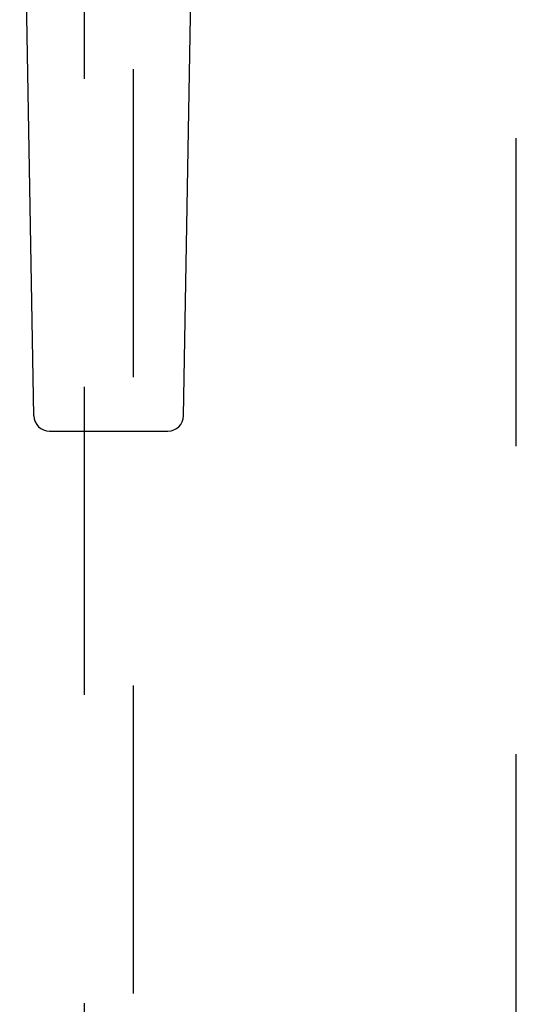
# Model space of a CAD drawing. Header units: inches. Extents: x 0 to 283, y 0 to 183.
# Tile 12 of 88: x 90.73 to 93.24, y 88.41 to 93.39. Entities that reach past the tile are written whole.
import ezdxf

# ---------------------------------------------------------------- set-up
doc = ezdxf.new("R2010")
doc.units = ezdxf.units.IN
doc.header["$LTSCALE"] = 15.583333
doc.header["$MEASUREMENT"] = 0
doc.linetypes.add('HIDDEN', pattern=[0.2, 0.1, -0.1])
doc.layers.add('DEFAULT_2', color=8, linetype='HIDDEN')
doc.layers.add('LEFTHAND_DOOR_ASSEMBLY', color=7, linetype='CONTINUOUS')

msp = doc.modelspace()

# ---------------------------------------------------------------- linework, layer by layer
at = {"layer": 'DEFAULT_2', "color": 8, "linetype": 'HIDDEN'}
msp.add_line((93.2445, 66.2972), (93.2445, 127.3392), dxfattribs=at)
at = {"layer": 'LEFTHAND_DOOR_ASSEMBLY', "color": 7, "linetype": 'Continuous'}
for p, q in [((90.8035, 91.3837), (90.7312, 95.5231)), ((91.5605, 91.3837), (91.6328, 95.5231)), ((90.8822, 91.3064), (91.4818, 91.3064))]:
    msp.add_line(p, q, dxfattribs=at)
at = {"layer": 'LEFTHAND_DOOR_ASSEMBLY', "color": 8, "linetype": 'HIDDEN'}
for p, q in [((91.057, 94.6474), (91.057, 66.6457)), ((91.307, 66.6457), (91.307, 94.6474))]:
    msp.add_line(p, q, dxfattribs=at)
at = {"layer": 'LEFTHAND_DOOR_ASSEMBLY', "color": 7, "linetype": 'Continuous'}
for centre, start, end in [((90.8822, 91.3851), 181, 270), ((91.4818, 91.3851), 270, 359)]:
    msp.add_arc(centre, 0.0787, start, end, dxfattribs=at)

doc.saveas('drawing.dxf')
